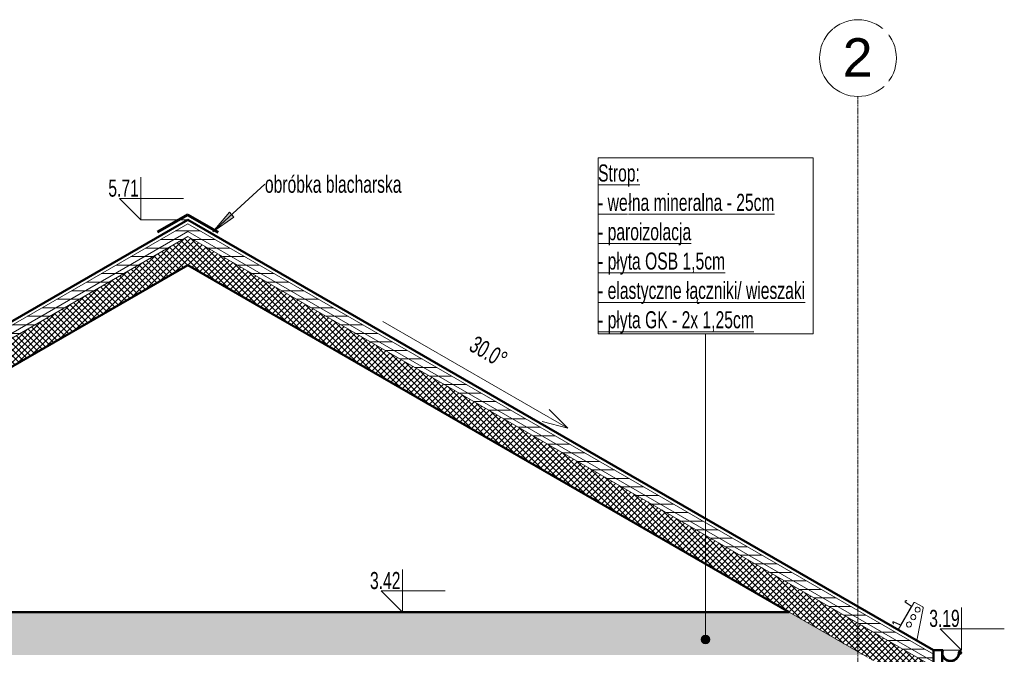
# Model space of a CAD drawing. Header units: millimetres. Extents: x -37728 to 44100, y 631619 to 691915.
# Tile 181 of 256: x -32057 to -26292, y 688196 to 691915. Entities that reach past the tile are written whole.
import ezdxf

# ---------------------------------------------------------------- set-up
doc = ezdxf.new("R2010")
doc.units = ezdxf.units.MM
doc.linetypes.add('Linia siatki', pattern=[2.2225, 1.27, -0.3175, 0.3175, -0.3175])
doc.layers.add('_XREF', color=7, linetype='Continuous')
for name, color, linetype, lineweight in [('A-ANNO-IDEN', 252, 'Continuous', 5), ('A-DETL-WIDE', 252, 'Continuous', 70), ('A-FLOR', 252, 'Continuous', 5), ('A-FLOR-PATT', 252, 'Continuous', 5), ('A-GENM', 252, 'Continuous', 5), ('A-ROOF', 252, 'Continuous', 5), ('A-ROOF-MCUT', 252, 'Continuous', 50), ('A-ROOF-PATT', 252, 'Continuous', 5), ('G-ANNO-DIMS', 252, 'Continuous', 5), ('G-ANNO-TEXT', 252, 'Continuous', 5), ('S-GRID', 252, 'Continuous', 5), ('S-GRID-IDEN', 252, 'Continuous', 5)]:
    doc.layers.add(name, color=color, linetype=linetype, lineweight=lineweight)
doc.styles.add('Arial', font='arial.ttf', dxfattribs={"height": 5.447353})
doc.styles.add('Arial Narrow_1', font='ARIALN.TTF', dxfattribs={"width": 0.8, "height": 10})
pattern_1 = [(0, (-605.9514, 3277.659), (0, 5), [])]

# ---------------------------------------------------------------- blocks, each defined once
blk = doc.blocks.new('Construction_Roof-Accessories_Lindab_KOTEGL - Construction_Roof-Accessories_Lindab_KOTEGL-9237828-Przekrój')
at = {"layer": 'A-GENM', "color": 252}
for p, q in [((66345.12, 347.05), (66336.01, 331.28)), ((66350.39, 344.59), (66345.81, 347.24)), ((66347.04, 324.91), (66350.72, 343.85))]:
    blk.add_line(p, q, dxfattribs=at)
for centre, radius, start, end in [((66345.56, 346.8), 0.5, 60.00494, 150), ((66345.56, 346.8), 0.5, 75.00412, 120.00165), ((66344.89, 338.65), 1.5, 58.04, 238.04), ((66347.38, 342.98), 1.5, 58.04, 238.04), ((66347.38, 342.98), 1.5, 238.04, 58.04), ((66350.04, 343.99), 0.701, 31.60296, 60.00494), ((66350.04, 343.99), 0.701, 349, 60.00494), ((66342.39, 334.32), 1.5, 58.04, 238.04), ((66342.39, 334.32), 1.5, 238.04, 58.04), ((66344.89, 338.65), 1.5, 238.04, 58.04)]:
    blk.add_arc(centre, radius, start, end, dxfattribs=at)
blk = doc.blocks.new('Construction_Roof-Accessories_Lindab_SNO_KOTEGL - Construction_Roof-Accessories_Lindab_SNO-9237829-Przekrój')
at = {"layer": 'A-GENM', "color": 252}
for p, q in [((66343.69, 345.03), (66340.22, 347.4)), ((66340.29, 347.5), (66343.75, 345.13)), ((66340.34, 348.14), (66340.98, 348.35)), ((66341.02, 348.24), (66340.37, 348.03)), ((66340.98, 348.35), (66341.02, 348.24)), ((66337.52, 334.12), (66343.73, 344.87)), ((66343.82, 344.8), (66337.63, 334.07)), ((66333.14, 334.76), (66332.99, 335.43)), ((66333.11, 335.45), (66333.26, 334.79)), ((66333.26, 334.79), (66333.14, 334.76)), ((66337.31, 333.97), (66333.53, 335.79)), ((66333.58, 335.9), (66337.37, 334.08))]:
    blk.add_line(p, q, dxfattribs=at)
for centre, radius, start, end in [((66340.46, 347.74), 0.42, 107.63808, 235.09877), ((66340.46, 347.74), 0.3, 107.63808, 235), ((66343.63, 344.93), 0.115, 330, 55.63783), ((66343.61, 344.93), 0.248, 330, 55.63783), ((66333.4, 335.52), 0.42, 64.90123, 192.36192), ((66333.4, 335.52), 0.3, 65, 192.36192), ((66337.41, 334.2), 0.248, 244.36217, 330), ((66337.42, 334.18), 0.115, 244.36217, 330)]:
    blk.add_arc(centre, radius, start, end, dxfattribs=at)
blk = doc.blocks.new('Rzędne punktów - Znacznik rzędnej-817464-Przekrój')
at = {"layer": 'G-ANNO-DIMS', "color": 252}
for p, q in [((66045.74, 341.5), (66045.74, 366.5)), ((66033.24, 354), (66045.74, 341.5)), ((66033.24, 354), (66070.74, 354))]:
    blk.add_line(p, q, dxfattribs=at)
blk = doc.blocks.new('Siatka - M_Symbol siatki - okrąg mniejszy-7853319-Przekrój')
at = {"layer": 'S-GRID-IDEN', "color": 252}
blk.add_circle((65527.61, -300.36), 22.5, dxfattribs=at)
blk = doc.blocks.new('A$C4e31ac75')
at = {"layer": 'A-ANNO-IDEN'}
h = blk.add_hatch(color=256, dxfattribs=at)
edge = h.paths.add_edge_path()
edge.add_arc((-389.82, 3300.18), 2.5, 0, 360)
at = {"layer": 'A-FLOR-PATT', "lineweight": 5}
h = blk.add_hatch(dxfattribs=at)
h.set_pattern_fill('FP_8', color=256, style=0, pattern_type=2)
h.set_pattern_definition([(0, (-605.9514, 3277.6592), (2.381, 1.375), [1.587, -3.175]), (120, (-605.9514, 3277.6592), (-2.381285, 1.3745065), [1.588, -3.175]), (60, (-605.9514, 3277.6592), (-0.000285, 2.7495065), [0, -3.175, 1.587, 0])])
h.paths.add_polyline_path([(-534.21, 3291.16), (-297.4, 3291.16), (-340.71, 3316.16), (-1045.19, 3316.16), (-1076.65, 3298), (-1076.65, 3291.16), (-661.35, 3291.16)])
at = {"layer": 'A-ROOF-PATT', "lineweight": 5}
h = blk.add_hatch(dxfattribs=at)
h.set_pattern_fill('FP_14', color=256, style=0, pattern_type=2)
h.set_pattern_definition(pattern_1)
h.paths.add_polyline_path([(-256.3, 3287.06), (-256.3, 3291.68), (-692.95, 3543.78), (-1129.6, 3291.68), (-1129.6, 3287.06), (-692.95, 3539.16), (-264.03, 3291.52)])
h = blk.add_hatch(dxfattribs=at)
h.set_pattern_fill('FP_14', color=256, style=0, pattern_type=2)
h.set_pattern_definition(pattern_1)
h.paths.add_polyline_path([(-256.3, 3284.17), (-256.3, 3287.06), (-692.95, 3539.16), (-1129.6, 3287.06), (-1129.6, 3284.17), (-692.95, 3536.27), (-260.85, 3286.8)])
h = blk.add_hatch(dxfattribs=at)
h.set_pattern_fill('FP_10', color=256, style=0, pattern_type=2)
h.set_pattern_definition([(45, (-605.9514, 3277.6592), (-1.767767, 1.767767), []), (135, (-605.9514, 3277.6592), (-1.767767, -1.767767), [])])
h.paths.add_polyline_path([(-256.3, 3267.43), (-256.3, 3284.17), (-692.95, 3536.27), (-1129.6, 3284.17), (-1129.6, 3267.43), (-692.95, 3519.53), (-279.92, 3281.06)])
at = {"layer": 'G-ANNO-TEXT'}
blk.add_hatch(color=256, dxfattribs=at).paths.add_polyline_path([(-678.33, 3539.05), (-665.92, 3547.7), (-668.58, 3550.62)])
at = {"layer": 'A-ANNO-IDEN'}
blk.add_line((-389.82, 3300.18), (-389.82, 3479.22), dxfattribs=at)
at = {"layer": 'A-ANNO-IDEN', "flags": 128}
blk.add_lwpolyline([(-452.67, 3582.42), (-326.71, 3582.42), (-326.71, 3479.22), (-452.67, 3479.22)], close=True, dxfattribs=at)
at = {"layer": 'A-ANNO-IDEN'}
blk.add_circle((-389.82, 3300.18), 2.5, dxfattribs=at)
at = {"layer": 'A-DETL-WIDE'}
for q in [(-710.7, 3538.84), (-675.2, 3538.84)]:
    blk.add_line((-692.95, 3549.09), q, dxfattribs=at)
at = {"layer": 'A-FLOR', "lineweight": 50}
blk.add_line((-340.71, 3316.16), (-1045.19, 3316.16), dxfattribs=at)
at = {"layer": 'A-ROOF', "lineweight": 50}
for p, q in [((-692.95, 3546.09), (-1129.6, 3293.99)), ((-256.3, 3293.99), (-692.95, 3546.09)), ((-1045.19, 3316.16), (-692.95, 3519.53)), ((-692.95, 3519.53), (-340.71, 3316.16))]:
    blk.add_line(p, q, dxfattribs=at)
at = {"layer": 'A-ROOF'}
for p, q in [((-692.95, 3543.78), (-1129.6, 3291.68)), ((-256.3, 3291.68), (-692.95, 3543.78)), ((-692.95, 3539.16), (-1129.6, 3287.06)), ((-1129.6, 3284.17), (-692.95, 3536.27)), ((-256.3, 3287.06), (-692.95, 3539.16)), ((-692.95, 3536.27), (-256.3, 3284.17)), ((-340.71, 3316.16), (-295, 3289.77))]:
    blk.add_line(p, q, dxfattribs=at)
at = {"layer": 'A-ROOF-MCUT'}
for p, q in [((-256.3, 3293.99), (-256.3, 3276.99)), ((-251.3, 3293.99), (-256.3, 3293.99)), ((-251.3, 3276.99), (-251.3, 3293.99)), ((-250.87, 3293.99), (-251.07, 3293.99)), ((-240.8, 3291.99), (-240.8, 3291.79))]:
    blk.add_line(p, q, dxfattribs=at)
for centre, radius, start, end in [((-246.3, 3292.49), 5, 162.5424, 0), ((-246.3, 3292.49), 4.8, 161.80962, 0), ((-240.8, 3292.49), 0.695, 270, 180), ((-240.8, 3292.49), 0.5, 270, 180)]:
    blk.add_arc(centre, radius, start, end, dxfattribs=at)
at = {"layer": 'G-ANNO-DIMS'}
for p, q in [((-692.95, 3546.09), (-720.48, 3546.09)), ((-470.43, 3423.97), (-481.41, 3434.95)), ((-470.43, 3423.97), (-485.43, 3427.99)), ((-551.82, 3316.16), (-567.27, 3316.16)), ((-530.5, 3316.16), (-551.82, 3316.16)), ((-251.3, 3293.99), (-239.82, 3293.99))]:
    blk.add_line(p, q, dxfattribs=at)
at = {"layer": 'G-ANNO-TEXT'}
for p, q in [((-678.33, 3539.05), (-647.76, 3566.94)), ((-668.58, 3550.62), (-678.33, 3539.05)), ((-678.33, 3539.05), (-665.92, 3547.7)), ((-665.92, 3547.7), (-668.58, 3550.62))]:
    blk.add_line(p, q, dxfattribs=at)
at = {"layer": 'S-GRID', "linetype": 'Linia siatki'}
blk.add_line((-300.5, 2696.79), (-300.5, 3618.35), dxfattribs=at)
at = {"layer": 'A-GENM'}
for name in ['Construction_Roof-Accessories_Lindab_SNO_KOTEGL - Construction_Roof-Accessories_Lindab_SNO-9237829-Przekrój', 'Construction_Roof-Accessories_Lindab_KOTEGL - Construction_Roof-Accessories_Lindab_KOTEGL-9237828-Przekrój']:
    blk.add_blockref(name, (-66613.01, 2974.66), dxfattribs=at)
at = {"layer": 'G-ANNO-DIMS'}
for p in [(-66766.23, 3204.59), (-66613.01, 2974.66), (-66285.56, 2952.49)]:
    blk.add_blockref('Rzędne punktów - Znacznik rzędnej-817464-Przekrój', p, dxfattribs=at)
at = {"layer": 'S-GRID-IDEN'}
blk.add_blockref('Siatka - M_Symbol siatki - okrąg mniejszy-7853319-Przekrój', (-65828.11, 3941.22), dxfattribs=at)
at = {"layer": 'A-ANNO-IDEN', "char_height": 10, "attachment_point": 1, "style": 'Arial Narrow_1'}
for s, insert, width in [('\\LStrop:', (-452.67, 3578.53), 30.7848), ('\\Lłna mineralna - 25cm', (-434.95, 3561.34), 107.1054), ('\\L- we', (-452.67, 3561.34), 21.4852), ('\\L- paroizolacja', (-452.67, 3544.14), 68.6244), ('\\L- płyta OSB 1,5cm', (-452.67, 3526.94), 92.9957), ('\\L- elastyczne łączniki/ wieszaki', (-452.67, 3509.74), 152.3206), ('\\L- płyta GK - 2x 1,25cm', (-452.67, 3492.54), 114.1603)]:
    blk.add_mtext(s, dxfattribs=dict(at, insert=insert, width=width))
at = {"layer": 'G-ANNO-DIMS', "char_height": 10, "width": 21.4907, "attachment_point": 1, "line_spacing_factor": 0.974696, "style": 'Arial Narrow_1'}
for s, insert in [('5.71', (-739.44, 3569.67)), ('3.42', (-586.23, 3339.75)), ('3.19', (-258.78, 3317.58))]:
    blk.add_mtext(s, dxfattribs=dict(at, insert=insert))
at = {"layer": 'G-ANNO-TEXT', "insert": (-647.76, 3571.94), "char_height": 10, "width": 100.692, "attachment_point": 1, "style": 'Arial Narrow_1'}
blk.add_mtext('obróbka blacharska', dxfattribs=at)
at = {"layer": 'G-ANNO-DIMS', "insert": (-523.93, 3478.62), "char_height": 10, "width": 26.7713, "attachment_point": 1, "rotation": 330, "line_spacing_factor": 0.974696, "style": 'Arial Narrow_1', "bg_fill": 3, "box_fill_scale": 1.25, "bg_fill_color": 256, "bg_fill_true_color": 13158600, "bg_fill_transparency": 0}
blk.add_mtext('30.0°', dxfattribs=at)
at = {"layer": 'S-GRID-IDEN', "insert": (-309.43, 3652.48), "char_height": 22.5, "width": 21.2447, "attachment_point": 1, "style": 'Arial', "bg_fill": 3, "box_fill_scale": 1.25, "bg_fill_color": 256, "bg_fill_true_color": 13158600, "bg_fill_transparency": 0}
blk.add_mtext('\\fArial|b0|i0|c238|p34|;2', dxfattribs=at)
at = {"layer": 'G-ANNO-DIMS'}
blk.add_line((-578.69, 3486.47), (-470.43, 3423.97), dxfattribs=at)

msp = doc.modelspace()

# ---------------------------------------------------------------- block references
at = {"layer": '_XREF', "xscale": 10, "yscale": 10, "zscale": 10}
msp.add_blockref('A$C4e31ac75', (-24143.6, 655281.1), dxfattribs=at)

doc.saveas('drawing.dxf')
